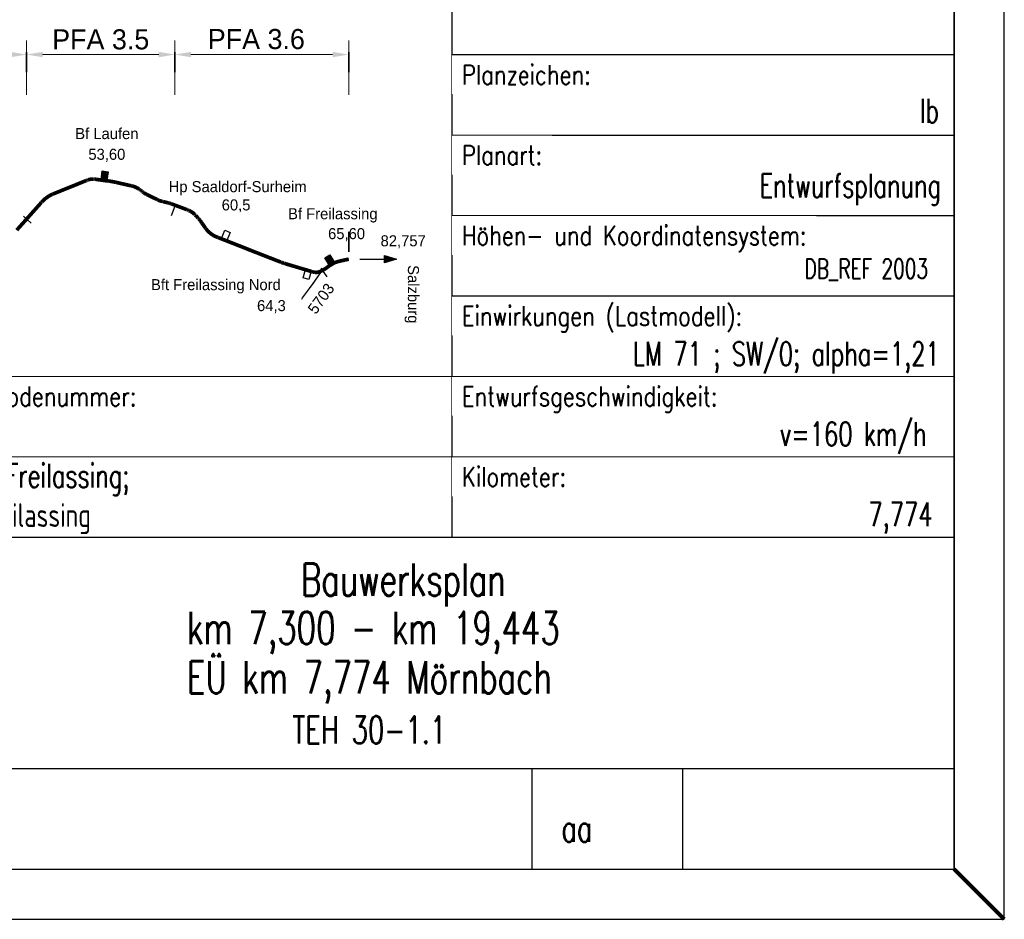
# Model space of a CAD drawing. Header units: metres. Extents: x -11 to 3521716, y 0 to 5943484.
# Tile 22 of 28: x 147.59 to 152.49, y 18.48 to 22.95. Entities that reach past the tile are written whole.
import ezdxf
from ezdxf.enums import TextEntityAlignment as Align

# ---------------------------------------------------------------- set-up
doc = ezdxf.new("R2010")
doc.units = ezdxf.units.M
doc.header["$PDMODE"] = 35
doc.header["$PDSIZE"] = 0.1
doc.linetypes.add('PUNKT2_2_2', pattern=[0.79375, 0, -0.79375])
for name, color, linetype in [('_SF025', 7, 'Continuous'), ('_SF_Lageskizze_PA3', 7, 'Continuous'), ('_TB_Lageskizze_PA3_025', 7, 'Continuous'), ('_TB_PFA-3.4', 7, 'Continuous'), ('_TB_PFA-3.5', 7, 'Continuous'), ('_TB_PFA-3.6', 7, 'Continuous'), ('Stempel', 7, 'Continuous'), ('T__RANDI', 3, 'Continuous'), ('T__RANDO', 7, 'Continuous')]:
    doc.layers.add(name, color=color, linetype=linetype)
doc.layers.add('_TB_HILFE', color=6, linetype='Continuous', plot=False)
doc.layers.add('IBJ_Hilfslinien', color=210, linetype='Continuous', plot=False)
doc.styles.add('K_Isocp', font='k_isocp.SHX')
doc.styles.add('K_isocp_dim', font='K_isocp.shx')
doc.styles.add('SIMPLEX8', font='simplexd.shx', dxfattribs={"width": 0.8})
doc.dimstyles.new('A_P_M_25', dxfattribs={"dimscale": 10, "dimtxt": 2.5, "dimasz": 2, "dimexe": 1.75, "dimexo": 0.625, "dimtad": 1, "dimzin": 0, "dimdsep": 46, "dimtxsty": 'K_isocp_dim', "dimsah": 1, "dimcen": 2, "dimdle": 1.75, "dimadec": 0, "dimazin": 0, "dimtfac": 1, "dimtmove": 2, "dimatfit": 3, "dimfxl": 5, "dimfxlon": 1, "dimtvp": 1, "dimtolj": 1, "dimtzin": 0, "dimarcsym": 0})

# ---------------------------------------------------------------- blocks, each defined once
blk = doc.blocks.new('SOF_PAGEMARGIN_FB77')
at = {"layer": 'T__RANDI', "color": 3}
for p, q in [((205, 5), (205, 292)), ((20, 5), (205, 5))]:
    blk.add_line(p, q, dxfattribs=at)
at = {"layer": 'T__RANDO', "color": 7}
for p, q in [((210, 0), (210, 297)), ((0, 0), (210, 0))]:
    blk.add_line(p, q, dxfattribs=at)
blk = doc.blocks.new('*D23')
at = {"layer": '_TB_PFA-3.6', "color": 0, "lineweight": -2, "transparency": 16777216}
for p, q in [((-4.1275, 4.102), (-4.1275, 4.372)), ((-3.2624, 4.102), (-3.2624, 4.372)), ((-4.0475, 4.302), (-3.3424, 4.302))]:
    blk.add_line(p, q, dxfattribs=at)
at = {"layer": '_TB_PFA-3.6', "color": 0, "lineweight": 35, "transparency": 16777216}
for points in [[(-4.0475, 4.3154), (-4.0475, 4.2887), (-4.1275, 4.302)], [(-3.3424, 4.3154), (-3.3424, 4.2887), (-3.2624, 4.302)]]:
    blk.add_solid(points, dxfattribs=at)
at = {"layer": 'Defpoints', "color": 0, "lineweight": 35, "transparency": 16777216}
for p in [(-3.2624, 4.302), (-4.1275, 3.5485), (-3.2624, 3.2856)]:
    blk.add_point(p, dxfattribs=at)
at = {"layer": '_TB_PFA-3.6', "color": 0, "lineweight": 35, "transparency": 16777216, "insert": (-3.7223, 4.3786), "char_height": 0.1, "width": 0.662868, "attachment_point": 5, "style": 'K_isocp_dim'}
blk.add_mtext('\\A1;PFA 3.6', dxfattribs=at)
blk = doc.blocks.new('*D24')
at = {"layer": '_TB_PFA-3.5', "color": 0, "lineweight": -2, "transparency": 16777216}
for p, q in [((-4.8657, 4.102), (-4.8657, 4.372)), ((-4.1275, 4.102), (-4.1275, 4.372)), ((-4.7857, 4.302), (-4.2075, 4.302))]:
    blk.add_line(p, q, dxfattribs=at)
at = {"layer": '_TB_PFA-3.5', "color": 0, "lineweight": 35, "transparency": 16777216}
for points in [[(-4.7857, 4.3154), (-4.7857, 4.2887), (-4.8657, 4.302)], [(-4.2075, 4.3154), (-4.2075, 4.2887), (-4.1275, 4.302)]]:
    blk.add_solid(points, dxfattribs=at)
at = {"layer": 'Defpoints', "color": 0, "lineweight": 35, "transparency": 16777216}
for p in [(-4.1275, 4.302), (-4.1275, 3.5546), (-4.8657, 3.4846)]:
    blk.add_point(p, dxfattribs=at)
at = {"layer": '_TB_PFA-3.5', "color": 0, "lineweight": 35, "transparency": 16777216, "insert": (-4.4966, 4.377), "char_height": 0.1, "attachment_point": 5, "style": 'K_isocp_dim'}
blk.add_mtext('\\A1;PFA 3.5', dxfattribs=at)
blk = doc.blocks.new('*D25')
at = {"layer": '_TB_PFA-3.4', "color": 0, "lineweight": -2, "transparency": 16777216}
for p, q in [((-5.7866, 4.102), (-5.7866, 4.372)), ((-4.8657, 4.102), (-4.8657, 4.372)), ((-5.7066, 4.302), (-4.9457, 4.302))]:
    blk.add_line(p, q, dxfattribs=at)
at = {"layer": '_TB_PFA-3.4', "color": 0, "lineweight": 35, "transparency": 16777216}
for points in [[(-5.7066, 4.3154), (-5.7066, 4.2887), (-5.7866, 4.302)], [(-4.9457, 4.3154), (-4.9457, 4.2887), (-4.8657, 4.302)]]:
    blk.add_solid(points, dxfattribs=at)
at = {"layer": 'Defpoints', "color": 0, "lineweight": 35, "transparency": 16777216}
for p in [(-4.8657, 4.302), (-4.8657, 3.4846), (-5.7866, 3.3251)]:
    blk.add_point(p, dxfattribs=at)
at = {"layer": '_TB_PFA-3.4', "color": 0, "lineweight": 35, "transparency": 16777216, "insert": (-5.3261, 4.377), "char_height": 0.1, "attachment_point": 5, "style": 'K_isocp_dim'}
blk.add_mtext('\\A1;PFA 3.4', dxfattribs=at)
blk = doc.blocks.new('Planstempel')
at = {"layer": '_SF_Lageskizze_PA3'}
h = blk.add_hatch(color=256, dxfattribs=at)
h.dxf.hatch_style = 1
h.paths.add_polyline_path([(-3.0244, 3.2838), (-3.0843, 3.3025), (-3.0843, 3.2838)])
h.paths.add_polyline_path([(-3.0244, 3.2838), (-3.0843, 3.2838), (-3.0843, 3.2652)])
at = {"layer": '_TB_PFA-3.5'}
h = blk.add_hatch(color=256, dxfattribs=at)
h.dxf.hatch_style = 1
h.paths.add_polyline_path([(-4.4604, 3.7191), (-4.4892, 3.723), (-4.4951, 3.6795), (-4.4663, 3.6756)])
at = {"layer": '_TB_PFA-3.6'}
h = blk.add_hatch(color=256, dxfattribs=at)
h.dxf.hatch_style = 1
h.paths.add_polyline_path([(-3.3558, 3.3056), (-3.3808, 3.2907), (-3.3584, 3.253), (-3.3334, 3.2679)])
at = {"layer": '_SF025'}
for p, q in [((-2.75, 5.1), (-2.75, 1.9)), ((-0.25, 4.3), (-2.75, 4.3)), ((-0.25, 3.9), (-2.75, 3.9)), ((-0.25, 3.5), (-2.75, 3.5)), ((-0.25, 3.1), (-2.75, 3.1))]:
    blk.add_line(p, q, dxfattribs=at)
at = {"layer": '_SF_Lageskizze_PA3'}
blk.add_line((-3.2078, 3.2838), (-3.0244, 3.2838), dxfattribs=at)
blk.add_lwpolyline([(-3.0843, 3.3025), (-3.0244, 3.2838), (-3.0843, 3.2652)], close=True, dxfattribs=at)
at = {"layer": '_TB_HILFE'}
for p, q in [((-4.1275, 3.5485), (-4.1461, 3.5)), ((-4.8808, 3.4983), (-4.8423, 3.4635)), ((-3.4014, 3.239), (-3.3712, 3.1967))]:
    blk.add_line(p, q, dxfattribs=at)
at = {"layer": '_TB_Lageskizze_PA3_025', "flags": 128}
blk.add_lwpolyline([(-4.9017, 3.4442), (-4.8796, 3.469), (-4.793, 3.5663, -0.000118), (-4.7921, 3.5673, -0.000353), (-4.7915, 3.568, -0.000588), (-4.7906, 3.5689, -0.000823), (-4.7899, 3.5698, -0.001058), (-4.7891, 3.5707, -0.001293), (-4.7883, 3.5715, -0.001528), (-4.7875, 3.5724, -0.001763), (-4.7867, 3.5732, -0.099139), (-4.7367, 3.6086, -0.001958), (-4.7356, 3.6091, -0.001697), (-4.7343, 3.6096, -0.001436), (-4.7332, 3.6101, -0.001175), (-4.7319, 3.6106, -0.000914), (-4.7308, 3.6111, -0.000653), (-4.7295, 3.6116, -0.000392), (-4.7285, 3.612, -0.000131), (-4.7271, 3.6126), (-4.6419, 3.6471), (-4.6081, 3.6608), (-4.569, 3.6766, -0.000083), (-4.5682, 3.6769, -0.000248), (-4.5676, 3.6771, -0.000413), (-4.5669, 3.6774, -0.000578), (-4.5662, 3.6777, -0.000743), (-4.5655, 3.678, -0.000908), (-4.5648, 3.6783, -0.001073), (-4.5641, 3.6785, -0.001238), (-4.5634, 3.6788, -0.001403), (-4.5627, 3.6791, -0.001569), (-4.562, 3.6793, -0.001734), (-4.5612, 3.6796, -0.001899), (-4.5605, 3.6799, -0.002064), (-4.5598, 3.6801, -0.002229), (-4.5591, 3.6803, -0.002394), (-4.5583, 3.6806, -0.002559), (-4.5576, 3.6808, -0.037617), (-4.5471, 3.6832, -0.008579), (-4.5446, 3.6836, -0.008215), (-4.542, 3.6838, -0.007851), (-4.5395, 3.684, -0.007486), (-4.537, 3.6841), (-4.5324, 3.684, -0.005743), (-4.5306, 3.684, -0.00239), (-4.5298, 3.6839, -0.002236), (-4.529, 3.6839, -0.002082), (-4.5282, 3.6838, -0.001927), (-4.5274, 3.6837, -0.001773), (-4.5267, 3.6837, -0.001619), (-4.5259, 3.6836, -0.001465), (-4.5251, 3.6835, -0.001311), (-4.5243, 3.6834, -0.001156), (-4.5236, 3.6833, -0.001002), (-4.5228, 3.6832, -0.000848), (-4.522, 3.6831, -0.000694), (-4.5212, 3.683, -0.00054), (-4.5205, 3.6829, -0.000385), (-4.5197, 3.6828, -0.000231), (-4.519, 3.6827, -0.000077), (-4.5181, 3.6826), (-4.4582, 3.6745, -0.000098), (-4.4567, 3.6743, -0.000293), (-4.4556, 3.6742, -0.000488), (-4.4543, 3.674, -0.000684), (-4.453, 3.6738, -0.018924), (-4.422, 3.6682, 0.003084), (-4.4208, 3.668, -0.000488), (-4.4195, 3.6677, -0.000293), (-4.4184, 3.6674, -0.000098), (-4.4169, 3.6671), (-4.3477, 3.6515, -0.000065), (-4.3468, 3.6512, -0.000195), (-4.3461, 3.6511, -0.000325), (-4.3452, 3.6509, -0.000454), (-4.3444, 3.6507, -0.000584), (-4.3436, 3.6505, -0.000714), (-4.3428, 3.6503, -0.000844), (-4.3419, 3.6501, -0.000974), (-4.3411, 3.6499, -0.001103), (-4.3403, 3.6497, -0.001233), (-4.3395, 3.6495, -0.001363), (-4.3387, 3.6493, -0.001493), (-4.3379, 3.6491, -0.003375), (-4.3362, 3.6486, -0.003894), (-4.3346, 3.6482, -0.061392), (-4.3117, 3.6382, -0.018418), (-4.3053, 3.6341, -0.002141), (-4.3046, 3.6336, -0.002002), (-4.3039, 3.633, -0.001864), (-4.3031, 3.6325, -0.001726), (-4.3024, 3.632, -0.001588), (-4.3017, 3.6314, -0.00145), (-4.3009, 3.6309, -0.001312), (-4.3002, 3.6303, -0.001174), (-4.2995, 3.6298, -0.001036), (-4.2988, 3.6292, -0.000898), (-4.298, 3.6286, -0.00076), (-4.2974, 3.6281, -0.000621), (-4.2966, 3.6275, -0.000483), (-4.2959, 3.627, -0.000345), (-4.2952, 3.6264, -0.000207), (-4.2946, 3.6259), (-4.2938, 3.6252, 0.000064), (-4.2929, 3.6245, 0.000193), (-4.2924, 3.6241, 0.000322), (-4.2916, 3.6235, 0.000451), (-4.2909, 3.6229, 0.00058), (-4.2902, 3.6223, 0.000709), (-4.2895, 3.6218, 0.000838), (-4.2888, 3.6212, 0.000967), (-4.2881, 3.6207, 0.001096), (-4.2873, 3.6201, 0.001225), (-4.2866, 3.6196, 0.001354), (-4.2859, 3.619, 0.001483), (-4.2852, 3.6185, 0.001612), (-4.2844, 3.6179, 0.001741), (-4.2837, 3.6174, 0.00187), (-4.283, 3.6168, 0.001999), (-4.2822, 3.6163, 0.013027), (-4.2774, 3.6131, 0.010276), (-4.2741, 3.6111, 0.004024), (-4.2727, 3.6103, 0.003488), (-4.2712, 3.6096, 0.002951), (-4.2698, 3.6088, 0.002415), (-4.2683, 3.6081, 0.001006), (-4.2676, 3.6077, 0.000872), (-4.2669, 3.6073, 0.000738), (-4.2662, 3.607, 0.000604), (-4.2654, 3.6066, 0.00047), (-4.2647, 3.6063, 0.000335), (-4.264, 3.6059, 0.000201), (-4.2633, 3.6056, 0.000067), (-4.2625, 3.6052), (-4.2163, 3.5829, 0.000058), (-4.2155, 3.5825, 0.000173), (-4.215, 3.5822, 0.000288), (-4.2143, 3.5819, 0.000403), (-4.2136, 3.5816, 0.001152), (-4.2122, 3.5809, 0.001612), (-4.2109, 3.5803, 0.002073), (-4.2095, 3.5796, 0.002534), (-4.2082, 3.5791, 0.002995), (-4.2068, 3.5784, 0.003455), (-4.2055, 3.5779, 0.043588), (-4.1958, 3.5745, 0.003455), (-4.1944, 3.574, 0.002995), (-4.193, 3.5736, 0.002534), (-4.1916, 3.5733, 0.002073), (-4.1901, 3.5729, 0.001612), (-4.1887, 3.5726, 0.001152), (-4.1872, 3.5722, 0.000403), (-4.1865, 3.572, 0.000288), (-4.1857, 3.5718, 0.000173), (-4.1851, 3.5717, 0.000058), (-4.1843, 3.5715), (-4.1639, 3.5667, -0.000194), (-4.1625, 3.5664, -0.000583), (-4.1615, 3.5661, -0.000972), (-4.1602, 3.5658, -0.00136), (-4.159, 3.5655, -0.001749), (-4.1578, 3.5652, -0.002137), (-4.1566, 3.5649, -0.002526), (-4.1553, 3.5646, -0.002915), (-4.1542, 3.5642, -0.00705), (-4.1514, 3.5634, -0.002915), (-4.1503, 3.563, -0.002526), (-4.149, 3.5626, -0.002137), (-4.1479, 3.5622, -0.001749), (-4.1467, 3.5618, -0.00136), (-4.1456, 3.5614, -0.000972), (-4.1443, 3.5609, -0.000583), (-4.1433, 3.5606, -0.000194), (-4.142, 3.56), (-4.0713, 3.5336, -0.000079), (-4.0702, 3.5331, -0.000237), (-4.0694, 3.5328, -0.000395), (-4.0684, 3.5325, -0.000553), (-4.0675, 3.5321, -0.00071), (-4.0666, 3.5318, -0.000868), (-4.0656, 3.5314, -0.001026), (-4.0647, 3.531, -0.001184), (-4.0637, 3.5307, -0.001342), (-4.0628, 3.5303, -0.0015), (-4.0619, 3.5299, -0.001658), (-4.0609, 3.5295, -0.001815), (-4.06, 3.5291, -0.001973), (-4.059, 3.5287, -0.002131), (-4.0581, 3.5283, -0.002289), (-4.0572, 3.5279, -0.002447), (-4.0563, 3.5274, -0.092858), (-4.0302, 3.5098, -0.002572), (-4.0295, 3.509, -0.002406), (-4.0287, 3.5083, -0.002241), (-4.0279, 3.5075, -0.002075), (-4.0272, 3.5068, -0.001909), (-4.0264, 3.506, -0.001743), (-4.0257, 3.5052, -0.001577), (-4.025, 3.5045, -0.001411), (-4.0242, 3.5037, -0.001245), (-4.0235, 3.5029, -0.001079), (-4.0228, 3.5021, -0.000913), (-4.0221, 3.5014, -0.000747), (-4.0213, 3.5006, -0.000581), (-4.0206, 3.4998, -0.000415), (-4.0199, 3.499, -0.000249), (-4.0193, 3.4983, -0.000083), (-4.0185, 3.4974), (-4.0114, 3.4896, -0.000051), (-4.0108, 3.4889, -0.000153), (-4.0104, 3.4883, -0.000254), (-4.0098, 3.4877, -0.000356), (-4.0093, 3.4871, -0.001017), (-4.0081, 3.4859, -0.001424), (-4.0071, 3.4847, -0.001831), (-4.006, 3.4834, -0.002238), (-4.005, 3.4822, -0.002645), (-4.0039, 3.481, -0.003052), (-4.0029, 3.4797, -0.006048), (-4.001, 3.4773, -0.003052), (-4.0001, 3.4761, -0.002645), (-3.9991, 3.4747, -0.002238), (-3.9981, 3.4735, -0.001831), (-3.9972, 3.4721, -0.001424), (-3.9963, 3.4708, -0.001017), (-3.9953, 3.4694, -0.000356), (-3.9949, 3.4688, -0.000254), (-3.9944, 3.4681, -0.000153), (-3.994, 3.4675, -0.000051), (-3.9934, 3.4668), (-3.9795, 3.4465, 0.000051), (-3.9789, 3.4457, 0.000154), (-3.9786, 3.4452, 0.000256), (-3.9781, 3.4444, 0.000359), (-3.9776, 3.4438, 0.001026), (-3.9766, 3.4424, 0.001436), (-3.9758, 3.4411, 0.001846), (-3.9748, 3.4398, 0.002257), (-3.9739, 3.4385, 0.002667), (-3.9729, 3.4372, 0.003077), (-3.9719, 3.4359, 0.122195), (-3.9251, 3.3987, 0.00325), (-3.9236, 3.3981, 0.002816), (-3.922, 3.3974, 0.002383), (-3.9205, 3.3967, 0.00195), (-3.9188, 3.396, 0.001517), (-3.9173, 3.3954, 0.001083), (-3.9156, 3.3948, 0.000379), (-3.9149, 3.3945, 0.000271), (-3.914, 3.3941, 0.000162), (-3.9134, 3.3939, 0.000054), (-3.9124, 3.3935), (-3.8135, 3.3548), (-3.7997, 3.3494, -0.003705), (-3.7782, 3.3408, 0.003855), (-3.7558, 3.3319), (-3.6014, 3.2715, 0.0001), (-3.6, 3.2709, 0.000299), (-3.5991, 3.2706, 0.000499), (-3.5979, 3.2701, 0.000698), (-3.5968, 3.2697, 0.000898), (-3.5956, 3.2692, 0.001097), (-3.5945, 3.2688, 0.001297), (-3.5933, 3.2684, 0.001496), (-3.5921, 3.2679, 0.007862), (-3.5864, 3.266, 0.001496), (-3.5852, 3.2656, 0.001297), (-3.584, 3.2652, 0.001097), (-3.5829, 3.2649, 0.000898), (-3.5816, 3.2645, 0.000698), (-3.5805, 3.2641, 0.000499), (-3.5793, 3.2638, 0.000299), (-3.5783, 3.2635, 0.0001), (-3.5769, 3.2631), (-3.4492, 3.2249, 0.000051), (-3.4485, 3.2247, 0.000152), (-3.448, 3.2246, 0.000253), (-3.4473, 3.2244, 0.000354), (-3.4467, 3.2242, 0.001012), (-3.4454, 3.2238, 0.001417), (-3.4442, 3.2235, 0.001822), (-3.4429, 3.2231, 0.002226), (-3.4417, 3.2228, 0.002631), (-3.4404, 3.2224, 0.003036), (-3.4392, 3.2221, 0.014567), (-3.4334, 3.2209, 0.002964), (-3.4324, 3.2207, 0.003712), (-3.4314, 3.2206, 0.004459), (-3.4303, 3.2204, 0.005207), (-3.4293, 3.2203, 0.148021), (-3.4027, 3.2251, 0.014716), (-3.4, 3.2266), (-3.3778, 3.2388), (-3.3762, 3.24), (-3.3584, 3.253), (-3.3584, 3.253), (-3.3334, 3.2679), (-3.3334, 3.2679), (-3.3334, 3.2679), (-3.3289, 3.2695), (-3.3178, 3.2732), (-3.299, 3.2778), (-3.2927, 3.2791), (-3.2774, 3.2826), (-3.2683, 3.2845), (-3.2624, 3.2856)], format="xyb", dxfattribs=at)
at = {"layer": '_TB_Lageskizze_PA3_025'}
blk.add_lwpolyline([(-3.4962, 3.0857), (-3.4924, 3.091), (-3.4675, 3.1252), (-3.4575, 3.1387), (-3.4498, 3.1495), (-3.4435, 3.1586), (-3.4276, 3.1801), (-3.416, 3.196), (-3.4039, 3.2124), (-3.3957, 3.2237), (-3.3923, 3.2273), (-3.3869, 3.2317), (-3.3762, 3.24), (-3.3584, 3.253), (-3.3584, 3.253), (-3.3334, 3.2679), (-3.3334, 3.2679), (-3.3334, 3.2679), (-3.3289, 3.2695), (-3.3178, 3.2732), (-3.299, 3.2778), (-3.2927, 3.2791), (-3.2774, 3.2826), (-3.2683, 3.2845), (-3.2624, 3.2856)], dxfattribs=at)
at = {"layer": '_TB_PFA-3.4', "linetype": 'PUNKT2_2_2', "lineweight": 35}
blk.add_line((-4.8657, 4.3139), (-4.8657, 3.4846), dxfattribs=at)
at = {"layer": '_TB_PFA-3.4', "const_width": 0.0185}
blk.add_lwpolyline([(-4.9145, 3.4287), (-4.9021, 3.4426), (-4.8799, 3.4674), (-4.866, 3.483)], dxfattribs=at)
at = {"layer": '_TB_PFA-3.5', "linetype": 'PUNKT2_2_2', "lineweight": 35}
for p, q in [((-4.8657, 4.3139), (-4.8657, 3.4846)), ((-4.1275, 4.3139), (-4.1275, 3.5546))]:
    blk.add_line(p, q, dxfattribs=at)
at = {"layer": '_TB_PFA-3.5', "const_width": 0.0185}
blk.add_lwpolyline([(-4.866, 3.483), (-4.7934, 3.5647, -0.000118), (-4.7925, 3.5657, -0.000353), (-4.7918, 3.5664, -0.000588), (-4.791, 3.5673, -0.000823), (-4.7902, 3.5681, -0.001058), (-4.7894, 3.569, -0.001293), (-4.7887, 3.5699, -0.001528), (-4.7878, 3.5708, -0.001763), (-4.7871, 3.5716, -0.099139), (-4.7371, 3.6069, -0.001958), (-4.7359, 3.6075, -0.001697), (-4.7347, 3.608, -0.001436), (-4.7335, 3.6085, -0.001175), (-4.7323, 3.609, -0.000914), (-4.7311, 3.6095, -0.000653), (-4.7299, 3.61, -0.000392), (-4.7289, 3.6104, -0.000131), (-4.7274, 3.611), (-4.6422, 3.6455), (-4.6084, 3.6591), (-4.5694, 3.6749, -0.000083), (-4.5686, 3.6753, -0.000248), (-4.568, 3.6755, -0.000413), (-4.5672, 3.6758, -0.000578), (-4.5666, 3.6761, -0.000743), (-4.5658, 3.6764, -0.000908), (-4.5651, 3.6766, -0.001073), (-4.5644, 3.6769, -0.001238), (-4.5637, 3.6772, -0.001403), (-4.563, 3.6775, -0.001569), (-4.5623, 3.6777, -0.001734), (-4.5616, 3.678, -0.001899), (-4.5609, 3.6782, -0.002064), (-4.5601, 3.6785, -0.002229), (-4.5594, 3.6787, -0.002394), (-4.5587, 3.679, -0.002559), (-4.558, 3.6792, -0.037617), (-4.5474, 3.6816, -0.008579), (-4.5449, 3.6819, -0.008215), (-4.5424, 3.6822, -0.007851), (-4.5399, 3.6824, -0.007486), (-4.5373, 3.6824), (-4.5327, 3.6824, -0.005743), (-4.5309, 3.6823, -0.00239), (-4.5301, 3.6823, -0.002236), (-4.5293, 3.6822, -0.002082), (-4.5286, 3.6822, -0.001927), (-4.5278, 3.6821, -0.001773), (-4.527, 3.682, -0.001619), (-4.5262, 3.682, -0.001465), (-4.5255, 3.6819, -0.001311), (-4.5247, 3.6818, -0.001156), (-4.5239, 3.6817, -0.001002), (-4.5231, 3.6816, -0.000848), (-4.5224, 3.6815, -0.000694), (-4.5216, 3.6814, -0.00054), (-4.5208, 3.6813, -0.000385), (-4.52, 3.6812, -0.000231), (-4.5194, 3.6811, -0.000077), (-4.5185, 3.681), (-4.4585, 3.6729, -0.000098), (-4.457, 3.6727, -0.000293), (-4.456, 3.6726, -0.000488), (-4.4546, 3.6724, -0.000684), (-4.4534, 3.6722, -0.018924), (-4.4223, 3.6666, 0.003084), (-4.4211, 3.6663, -0.000488), (-4.4198, 3.666, -0.000293), (-4.4187, 3.6658, -0.000098), (-4.4172, 3.6655), (-4.3481, 3.6498, -0.000065), (-4.3471, 3.6496, -0.000195), (-4.3464, 3.6495, -0.000325), (-4.3456, 3.6493, -0.000454), (-4.3448, 3.6491, -0.000584), (-4.3439, 3.6489, -0.000714), (-4.3431, 3.6487, -0.000844), (-4.3423, 3.6485, -0.000974), (-4.3415, 3.6483, -0.001103), (-4.3406, 3.6481, -0.001233), (-4.3398, 3.6479, -0.001363), (-4.339, 3.6477, -0.001493), (-4.3382, 3.6475, -0.003375), (-4.3365, 3.647, -0.003894), (-4.3349, 3.6466, -0.061392), (-4.3121, 3.6366, -0.018418), (-4.3057, 3.6325, -0.002141), (-4.3049, 3.632, -0.002002), (-4.3042, 3.6314, -0.001864), (-4.3035, 3.6309, -0.001726), (-4.3027, 3.6304, -0.001588), (-4.302, 3.6298, -0.00145), (-4.3013, 3.6293, -0.001312), (-4.3005, 3.6287, -0.001174), (-4.2998, 3.6281, -0.001036), (-4.2991, 3.6276, -0.000898), (-4.2984, 3.627, -0.00076), (-4.2977, 3.6265, -0.000621), (-4.297, 3.6259, -0.000483), (-4.2963, 3.6253, -0.000345), (-4.2955, 3.6247, -0.000207), (-4.2949, 3.6243), (-4.2941, 3.6236, 0.000064), (-4.2933, 3.6229, 0.000193), (-4.2927, 3.6225, 0.000322), (-4.2919, 3.6219, 0.000451), (-4.2913, 3.6213, 0.00058), (-4.2905, 3.6207, 0.000709), (-4.2898, 3.6202, 0.000838), (-4.2891, 3.6196, 0.000967), (-4.2884, 3.6191, 0.001096), (-4.2877, 3.6185, 0.001225), (-4.287, 3.6179, 0.001354), (-4.2862, 3.6174, 0.001483), (-4.2855, 3.6168, 0.001612), (-4.2848, 3.6163, 0.001741), (-4.284, 3.6158, 0.00187), (-4.2833, 3.6152, 0.001999), (-4.2826, 3.6147, 0.013027), (-4.2778, 3.6115, 0.010276), (-4.2744, 3.6095, 0.004024), (-4.273, 3.6087, 0.003488), (-4.2716, 3.6079, 0.002951), (-4.2702, 3.6072, 0.002415), (-4.2687, 3.6064, 0.001006), (-4.268, 3.6061, 0.000872), (-4.2672, 3.6057, 0.000738), (-4.2665, 3.6054, 0.000604), (-4.2657, 3.605, 0.00047), (-4.2651, 3.6047, 0.000335), (-4.2643, 3.6043, 0.000201), (-4.2637, 3.604, 0.000067), (-4.2628, 3.6036), (-4.2167, 3.5812, 0.000058), (-4.2159, 3.5809, 0.000173), (-4.2153, 3.5806, 0.000288), (-4.2146, 3.5803, 0.000403), (-4.214, 3.5799, 0.001152), (-4.2126, 3.5793, 0.001612), (-4.2113, 3.5787, 0.002073), (-4.2099, 3.578, 0.002534), (-4.2086, 3.5774, 0.002995), (-4.2072, 3.5768, 0.003455), (-4.2058, 3.5763, 0.043588), (-4.1962, 3.5728, 0.003455), (-4.1948, 3.5724, 0.002995), (-4.1933, 3.572, 0.002534), (-4.1919, 3.5717, 0.002073), (-4.1904, 3.5713, 0.001612), (-4.189, 3.5709, 0.001152), (-4.1875, 3.5706, 0.000403), (-4.1868, 3.5704, 0.000288), (-4.1861, 3.5702, 0.000173), (-4.1855, 3.5701, 0.000058), (-4.1846, 3.5699), (-4.1642, 3.5651, -0.000194), (-4.1628, 3.5648, -0.000583), (-4.1618, 3.5645, -0.000972), (-4.1605, 3.5642, -0.00136), (-4.1594, 3.5639, -0.001749), (-4.1581, 3.5636, -0.002137), (-4.1569, 3.5633, -0.002526), (-4.1557, 3.563, -0.002915), (-4.1545, 3.5626, -0.00705), (-4.1518, 3.5618, -0.002915), (-4.1506, 3.5614, -0.002526), (-4.1494, 3.561, -0.002137), (-4.1482, 3.5606, -0.001749), (-4.147, 3.5602, -0.00136), (-4.1459, 3.5598, -0.000972), (-4.1447, 3.5593, -0.000583), (-4.1437, 3.5589, -0.000194), (-4.1423, 3.5584), (-4.1258, 3.5522)], format="xyb", dxfattribs=at)
at = {"layer": '_TB_PFA-3.5'}
blk.add_lwpolyline([(-4.4892, 3.723), (-4.4604, 3.7191), (-4.4663, 3.6756), (-4.4951, 3.6795)], close=True, dxfattribs=at)
at = {"layer": '_TB_PFA-3.6', "linetype": 'PUNKT2_2_2', "lineweight": 35}
for p, q in [((-4.1275, 4.3139), (-4.1275, 3.5546)), ((-3.2624, 4.3139), (-3.2624, 3.2856))]:
    blk.add_line(p, q, dxfattribs=at)
at = {"layer": '_TB_PFA-3.6', "const_width": 0.0185}
blk.add_lwpolyline([(-4.1279, 3.553), (-4.0717, 3.5319, -0.000079), (-4.0706, 3.5315, -0.000237), (-4.0698, 3.5312, -0.000395), (-4.0688, 3.5309, -0.000553), (-4.0679, 3.5305, -0.00071), (-4.0669, 3.5301, -0.000868), (-4.066, 3.5298, -0.001026), (-4.065, 3.5294, -0.001184), (-4.0641, 3.529, -0.001342), (-4.0631, 3.5287, -0.0015), (-4.0622, 3.5283, -0.001658), (-4.0612, 3.5279, -0.001815), (-4.0603, 3.5275, -0.001973), (-4.0594, 3.5271, -0.002131), (-4.0585, 3.5267, -0.002289), (-4.0575, 3.5263, -0.002447), (-4.0566, 3.5258, -0.092858), (-4.0306, 3.5081, -0.002572), (-4.0298, 3.5074, -0.002406), (-4.029, 3.5067, -0.002241), (-4.0283, 3.5059, -0.002075), (-4.0275, 3.5052, -0.001909), (-4.0268, 3.5044, -0.001743), (-4.026, 3.5036, -0.001577), (-4.0253, 3.5029, -0.001411), (-4.0246, 3.5021, -0.001245), (-4.0238, 3.5013, -0.001079), (-4.0231, 3.5005, -0.000913), (-4.0224, 3.4997, -0.000747), (-4.0217, 3.4989, -0.000581), (-4.021, 3.4982, -0.000415), (-4.0202, 3.4973, -0.000249), (-4.0196, 3.4967, -0.000083), (-4.0188, 3.4958), (-4.0118, 3.4879, -0.000051), (-4.0111, 3.4872, -0.000153), (-4.0107, 3.4867, -0.000254), (-4.0101, 3.4861, -0.000356), (-4.0096, 3.4855, -0.001017), (-4.0085, 3.4842, -0.001424), (-4.0074, 3.4831, -0.001831), (-4.0063, 3.4818, -0.002238), (-4.0053, 3.4806, -0.002645), (-4.0042, 3.4793, -0.003052), (-4.0032, 3.4781, -0.006048), (-4.0014, 3.4757, -0.003052), (-4.0004, 3.4745, -0.002645), (-3.9994, 3.4731, -0.002238), (-3.9985, 3.4719, -0.001831), (-3.9975, 3.4705, -0.001424), (-3.9966, 3.4692, -0.001017), (-3.9956, 3.4678, -0.000356), (-3.9952, 3.4672, -0.000254), (-3.9947, 3.4665, -0.000153), (-3.9943, 3.4659, -0.000051), (-3.9938, 3.4651), (-3.9798, 3.4449, 0.000051), (-3.9793, 3.4441, 0.000154), (-3.9789, 3.4435, 0.000256), (-3.9784, 3.4428, 0.000359), (-3.978, 3.4422, 0.001026), (-3.977, 3.4408, 0.001436), (-3.9761, 3.4395, 0.001846), (-3.9751, 3.4382, 0.002257), (-3.9742, 3.4369, 0.002667), (-3.9732, 3.4355, 0.003077), (-3.9722, 3.4343, 0.122195), (-3.9255, 3.3971, 0.00325), (-3.9239, 3.3964, 0.002816), (-3.9223, 3.3957, 0.002383), (-3.9208, 3.3951, 0.00195), (-3.9191, 3.3944, 0.001517), (-3.9176, 3.3938, 0.001083), (-3.916, 3.3931, 0.000379), (-3.9152, 3.3928, 0.000271), (-3.9144, 3.3925, 0.000162), (-3.9137, 3.3922, 0.000054), (-3.9128, 3.3919), (-3.8139, 3.3532), (-3.8001, 3.3478, -0.003705), (-3.7785, 3.3392, 0.003855), (-3.7562, 3.3302), (-3.6017, 3.2699, 0.0001), (-3.6004, 3.2693, 0.000299), (-3.5994, 3.269, 0.000499), (-3.5982, 3.2685, 0.000698), (-3.5971, 3.2681, 0.000898), (-3.5959, 3.2676, 0.001097), (-3.5948, 3.2672, 0.001297), (-3.5936, 3.2667, 0.001496), (-3.5925, 3.2663, 0.007862), (-3.5867, 3.2643, 0.001496), (-3.5856, 3.264, 0.001297), (-3.5843, 3.2636, 0.001097), (-3.5832, 3.2632, 0.000898), (-3.582, 3.2629, 0.000698), (-3.5809, 3.2625, 0.000499), (-3.5796, 3.2621, 0.000299), (-3.5786, 3.2618, 0.0001), (-3.5772, 3.2614), (-3.4495, 3.2233, 0.000051), (-3.4488, 3.2231, 0.000152), (-3.4483, 3.2229, 0.000253), (-3.4476, 3.2227, 0.000354), (-3.447, 3.2226, 0.001012), (-3.4457, 3.2222, 0.001417), (-3.4445, 3.2218, 0.001822), (-3.4432, 3.2215, 0.002226), (-3.442, 3.2211, 0.002631), (-3.4407, 3.2208, 0.003036), (-3.4395, 3.2205, 0.014567), (-3.4338, 3.2193, 0.002964), (-3.4327, 3.2191, 0.003712), (-3.4317, 3.2189, 0.004459), (-3.4307, 3.2188, 0.005207), (-3.4297, 3.2187, 0.148021), (-3.4031, 3.2235, 0.014716), (-3.4004, 3.2249), (-3.3781, 3.2372), (-3.3765, 3.2384), (-3.3587, 3.2514), (-3.3587, 3.2514), (-3.3337, 3.2663), (-3.3337, 3.2663), (-3.3337, 3.2663), (-3.3293, 3.2679), (-3.3181, 3.2716), (-3.2993, 3.2762), (-3.293, 3.2775), (-3.2777, 3.281), (-3.2686, 3.2829), (-3.2628, 3.284)], format="xyb", dxfattribs=at)
at = {"layer": '_TB_PFA-3.6'}
for points in [[(-3.8795, 3.4277), (-3.8525, 3.4171), (-3.8684, 3.3763), (-3.8955, 3.3869)], [(-3.3808, 3.2907), (-3.3558, 3.3056), (-3.3334, 3.2679), (-3.3584, 3.253)], [(-3.4771, 3.2332), (-3.4492, 3.2249), (-3.4617, 3.1829), (-3.4896, 3.1912)]]:
    blk.add_lwpolyline(points, close=True, dxfattribs=at)
at = {"layer": 'IBJ_Hilfslinien', "color": 6, "linetype": 'Continuous', "lineweight": 140}
blk.add_line((-0.25, 0.25), (0, 0), dxfattribs=at)
at = {"layer": 'Stempel', "color": 1}
for p in [(-0.25, 14.5762), (-9.25, 0.25)]:
    blk.add_line(p, (-0.25, 0.25), dxfattribs=at)
at = {"layer": 'Stempel', "color": 7, "lineweight": 18}
for p, q in [((-9.25, 2.7), (-0.25, 2.7)), ((-0.25, 2.3), (-9.25, 2.3))]:
    blk.add_line(p, q, dxfattribs=at)
at = {"layer": 'Stempel'}
for p, q in [((-0.25, 1.9), (-9.25, 1.9)), ((-7.5, 0.75), (-0.25, 0.75)), ((-2.35, 0.25), (-2.35, 0.75)), ((-1.6, 0.25), (-1.6, 0.75))]:
    blk.add_line(p, q, dxfattribs=at)
at = {"layer": '_SF_Lageskizze_PA3', "style": 'K_Isocp'}
for s, p in [('Bf Laufen', (-4.4661, 3.8649)), ('53,60', (-4.4661, 3.7619)), ('60,5', (-3.8231, 3.5101)), ('65,60', (-3.2732, 3.3671)), ('Bft Freilassing Nord', (-3.9235, 3.1134)), ('64,3', (-3.6472, 3.0091))]:
    blk.add_text(s, height=0.055, dxfattribs=at).set_placement(p, align=Align.BOTTOM_CENTER)
blk.add_text('82,757', height=0.055, dxfattribs=at).set_placement((-3.104, 3.403), align=Align.TOP_LEFT)
for s, rotation, p in [('Salzburg', 270, (-2.9845, 3.1094)), ('5703', 54.0252, (-3.3649, 3.0624))]:
    blk.add_text(s, height=0.055, rotation=rotation, dxfattribs=at).set_placement(p, align=Align.BOTTOM_CENTER)
at = {"layer": 'Stempel', "color": 1, "lineweight": 25, "style": 'SIMPLEX8', "width": 0.7}
for s, height, p in [('Ib', 0.1181, (-0.4201, 3.9631)), ('DB_REF 2003 ', 0.096626, (-0.9943, 3.1887)), ('v=160 km/h', 0.1181, (-1.1167, 2.3556)), ('ABS 38 München - Mühldorf - Freilassing;', 0.118098, (-6.7982, 2.1477)), ('Planungsabschnitt 3, Tüßling-Freilassing', 0.118098, (-6.7894, 1.9518)), ('7,774', 0.1181, (-0.6765, 1.9554))]:
    blk.add_text(s, height=height, dxfattribs=at).set_placement(p)
for s, p in [('Entwurfsplanung', (-0.3143, 3.5913)), ('LM 71 ; SW/0; alpha=1,21', (-0.3214, 2.7544))]:
    blk.add_text(s, height=0.118098, dxfattribs=at).set_placement(p, align=Align.RIGHT)
at = {"layer": 'Stempel', "color": 3, "lineweight": 35, "style": 'SIMPLEX8', "width": 0.7}
blk.add_text('Bauwerksplan', height=0.161043, dxfattribs=at).set_placement((-2.9904, 1.6098), align=Align.CENTER)
at = {"layer": 'Stempel', "color": 2, "lineweight": 35, "style": 'SIMPLEX8', "width": 0.7}
for s, height, p in [('km 7,300 - km 19,443', 0.161043, (-4.0671, 1.3692)), ('EÜ km 7,774 Mörnbach', 0.161043, (-4.0671, 1.1235)), ('TEH 30-1.1', 0.135, (-3.5432, 0.8749)), ('aa', 0.135, (-2.2046, 0.3854))]:
    blk.add_text(s, height=height, dxfattribs=at).set_placement(p)
at = {"layer": 'Stempel', "color": 7, "lineweight": 18, "attachment_point": 1, "style": 'SIMPLEX8', "bg_fill": 2}
for s, insert, char_height in [('Planzeichen:', (-2.7, 4.25), 0.096626), ('Planart:', (-2.7, 3.85), 0.09663), ('Höhen- und Koordinatensystem:', (-2.7, 3.45), 0.096626), ('Einwirkungen (Lastmodell):', (-2.7, 3.05), 0.096626), ('Barcodenummer:', (-5.2, 2.65), 0.096626), ('Entwurfsgeschwindigkeit:', (-2.7, 2.65), 0.096626), ('Kilometer:', (-2.7, 2.25), 0.09663)]:
    blk.add_mtext(s, dxfattribs=dict(at, insert=insert, char_height=char_height))
at = {"layer": '_TB_PFA-3.4', "lineweight": 35}
dim = blk.add_linear_dim(base=(-4.8657, 4.302), p1=(-5.7866, 3.3251), p2=(-4.8657, 3.4846), text='PFA 3.4', dimstyle='A_P_M_25', override={"dimscale": 0.04, "dimtix": 0, "dimtofl": 1, "dimtmove": 2, "dimatfit": 3}, dxfattribs=at)
dim.commit()
dim.dimension.update_dxf_attribs({"geometry": '*D25', "text_midpoint": (-5.3261, 4.377)})
at = {"layer": '_TB_PFA-3.5', "lineweight": 35}
dim = blk.add_linear_dim(base=(-4.1275, 4.302), p1=(-4.8657, 3.4846), p2=(-4.1275, 3.5546), text='PFA 3.5', dimstyle='A_P_M_25', override={"dimscale": 0.04}, dxfattribs=at)
dim.commit()
dim.dimension.update_dxf_attribs({"geometry": '*D24', "text_midpoint": (-4.4966, 4.377)})
at = {"layer": '_TB_PFA-3.6', "lineweight": 35}
dim = blk.add_linear_dim(base=(-3.2624, 4.302), p1=(-4.1275, 3.5485), p2=(-3.2624, 3.2856), text='PFA 3.6', dimstyle='A_P_M_25', override={"dimscale": 0.04}, dxfattribs=at)
dim.commit()
dim.dimension.update_dxf_attribs({"geometry": '*D23', "text_midpoint": (-3.7223, 4.3786), "dimtype": 128})
at = {"layer": '_SF_Lageskizze_PA3', "char_height": 0.055, "attachment_point": 1, "style": 'K_Isocp', "bg_fill": 3, "box_fill_scale": 1.1, "bg_fill_color": 256, "bg_fill_transparency": 0}
for s, insert, width in [('Hp Saaldorf-Surheim', (-4.1586, 3.6725), 1.100662), ('Bf Freilassing', (-3.5643, 3.5377), 0.565702)]:
    blk.add_mtext(s, dxfattribs=dict(at, insert=insert, width=width))

msp = doc.modelspace()

# ---------------------------------------------------------------- block references
at = {"linetype": 'Continuous', "lineweight": 18, "xscale": 0.05, "yscale": 0.05, "zscale": 0.05}
msp.add_blockref('SOF_PAGEMARGIN_FB77', (141.9919, 18.478), dxfattribs=at)

# ---------------------------------------------------------------- next in the draw order: block references
at = {"linetype": 'Continuous', "lineweight": 18}
msp.add_blockref('Planstempel', (152.4919, 18.478), dxfattribs=at)

doc.saveas('drawing.dxf')
